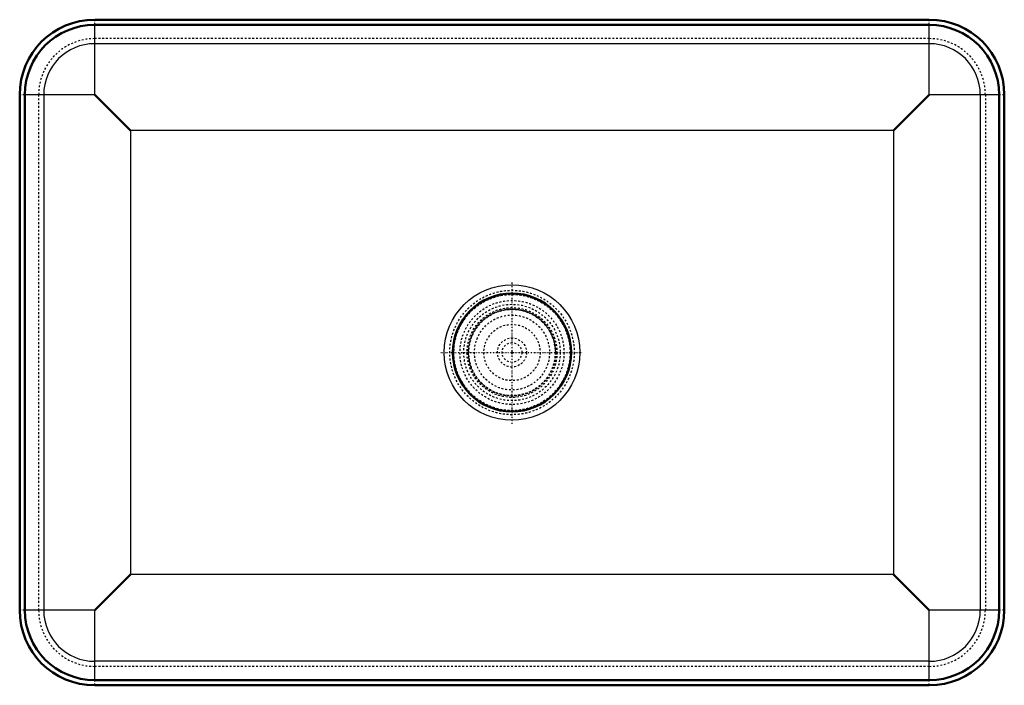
# Model space of a CAD drawing. Header units: millimetres. Extents: x -262 to 263, y -178 to 178.
import ezdxf

# ---------------------------------------------------------------- set-up
doc = ezdxf.new("R2010")
doc.units = ezdxf.units.MM
doc.linetypes.add('Center', pattern=[1.5, 0.45, -0.5, 0.05, -0.5])
doc.linetypes.add('Dashed', pattern=[2, 1, -1])
for name, color, linetype, lineweight in [('2d ConnectionPoints', 7, 'Continuous', 50), ('AM_0', 7, 'Continuous', 50), ('AM_4', 3, 'Continuous', 25), ('AM_7', 7, 'Center', 25), ('AM_9', 6, 'Dashed', 25)]:
    doc.layers.add(name, color=color, linetype=linetype, lineweight=lineweight)

# ---------------------------------------------------------------- blocks, each defined once
blk = doc.blocks.new('1_8017_architecture_350_0_in_913506000001_architecture_350__4')
at = {"layer": 'AM_0'}
blk.add_circle((0, 0), 31.5, dxfattribs=at)
at = {"layer": 'AM_9'}
for radius in [31, 23.95, 20, 15, 7.75, 5.25]:
    blk.add_circle((0, 0), radius, dxfattribs=at)
blk = doc.blocks.new('2_3188parchitecture_350_0_in_913506000001_architecture_350__4')
at = {"layer": 'AM_0'}
for p, q in [((222.5, 177.5), (-222.5, 177.5)), ((222.5, 174.74), (-222.5, 174.74)), ((-262.5, 137.5), (-262.5, -137.5)), ((-259.74, 137.5), (-259.74, -137.5)), ((-222.5, 137.5), (-203.41, 118.41)), ((203.41, 118.41), (222.5, 137.5)), ((259.74, 137.5), (259.74, -137.5)), ((262.5, 137.5), (262.5, -137.5)), ((-203.41, -118.41), (-222.5, -137.5)), ((222.5, -137.5), (203.41, -118.41)), ((222.5, -174.74), (-222.5, -174.74)), ((222.5, -177.5), (-222.5, -177.5))]:
    blk.add_line(p, q, dxfattribs=at)
for centre, radius, start, end in [((-222.5, 137.5), 40, 90, 180), ((-222.5, 137.5), 37.24, 90, 180), ((222.5, 137.5), 40, 0, 90), ((222.5, 137.5), 37.24, 360, 90), ((-222.5, -137.5), 40, 180, 270), ((-222.5, -137.5), 37.24, 180, 270), ((222.5, -137.5), 37.24, 270, 0), ((222.5, -137.5), 40, 270, 360)]:
    blk.add_arc(centre, radius, start, end, dxfattribs=at)
at = {"layer": 'AM_4'}
for p, q in [((-222.5, 137.5), (-222.5, 174.74)), ((222.5, 137.5), (222.5, 174.74)), ((222.5, 164.69), (-222.5, 164.69)), ((-222.5, 137.5), (-259.74, 137.5)), ((-249.69, 137.5), (-249.69, -137.5)), ((259.74, 137.5), (222.5, 137.5)), ((249.69, 137.5), (249.69, -137.5)), ((-203.41, 118.41), (-203.41, -118.41)), ((203.41, 118.41), (-203.41, 118.41)), ((203.41, 118.41), (203.41, -118.41)), ((203.41, -118.41), (-203.41, -118.41)), ((-222.5, -137.5), (-259.74, -137.5)), ((-222.5, -174.74), (-222.5, -137.5)), ((259.74, -137.5), (222.5, -137.5)), ((222.5, -174.74), (222.5, -137.5)), ((222.5, -164.69), (-222.5, -164.69))]:
    blk.add_line(p, q, dxfattribs=at)
blk.add_circle((0, 0), 36.15, dxfattribs=at)
for centre, start, end in [((-222.5, 137.5), 90, 180), ((222.5, 137.5), 0, 90), ((-222.5, -137.5), 180, 270), ((222.5, -137.5), 270, 360)]:
    blk.add_arc(centre, 27.19, start, end, dxfattribs=at)
at = {"layer": 'AM_7'}
for p, q in [((0, -37.96), (0, 37.96)), ((-37.96, 0), (37.96, 0))]:
    blk.add_line(p, q, dxfattribs=at)
at = {"layer": 'AM_9'}
for p, q in [((-222.5, 174.74), (-222.5, 177.5)), ((222.5, 174.74), (222.5, 177.5)), ((222.5, 167.4), (-222.5, 167.4)), ((-259.74, 137.5), (-262.5, 137.5)), ((-252.4, 137.5), (-252.4, -137.5)), ((252.4, 137.5), (252.4, -137.5)), ((262.5, 137.5), (259.74, 137.5)), ((-259.74, -137.5), (-262.5, -137.5)), ((262.5, -137.5), (259.74, -137.5)), ((222.5, -167.4), (-222.5, -167.4)), ((-222.5, -177.5), (-222.5, -174.74)), ((222.5, -177.5), (222.5, -174.74))]:
    blk.add_line(p, q, dxfattribs=at)
for radius in [33.17, 30.96, 27.73, 25.7, 23.31, 23.13, 23]:
    blk.add_circle((0, 0), radius, dxfattribs=at)
for centre, start, end in [((-222.5, 137.5), 90, 180), ((222.5, 137.5), 0, 90), ((-222.5, -137.5), 180, 270), ((222.5, -137.5), 270, 360)]:
    blk.add_arc(centre, 29.9, start, end, dxfattribs=at)

msp = doc.modelspace()

# ---------------------------------------------------------------- linework, layer by layer
at = {"layer": '2d ConnectionPoints'}
msp.add_point((0, 0), dxfattribs=at)
msp.add_point((0, 0), dxfattribs=at)

# ---------------------------------------------------------------- block references
for name in ['2_3188parchitecture_350_0_in_913506000001_architecture_350__4', '1_8017_architecture_350_0_in_913506000001_architecture_350__4']:
    msp.add_blockref(name, (0, 0))

doc.saveas('drawing.dxf')
